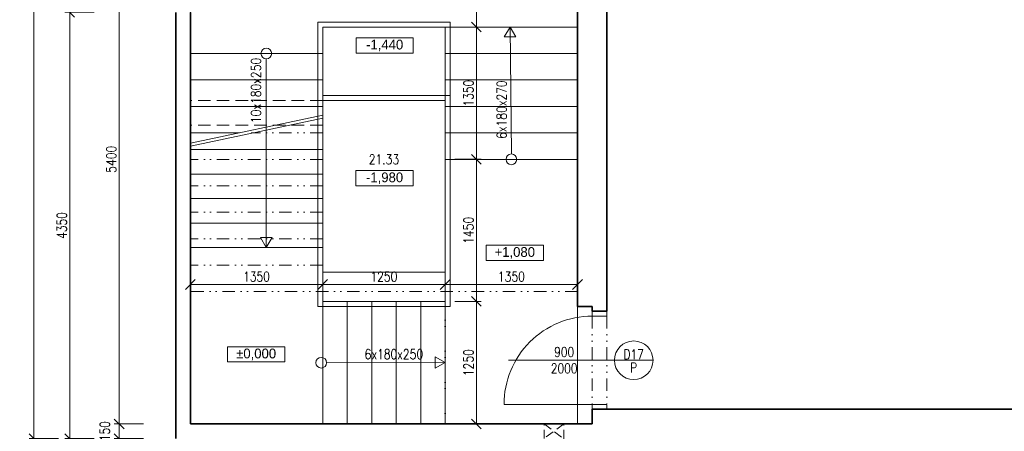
# Model space of a CAD drawing. Header units: millimetres. Extents: x -485339 to 350584, y -1189934 to 0.
# Tile 63 of 178: x -76196 to -66150, y -1088577 to -1084377. Entities that reach past the tile are written whole.
import ezdxf
from ezdxf.enums import TextEntityAlignment as Align

# ---------------------------------------------------------------- set-up
doc = ezdxf.new("R2010")
doc.units = ezdxf.units.MM
doc.header["$LTSCALE"] = 10
for name, pattern in [('DASHED', [19.05, 12.7, -6.35]), ('DĚLICÍ2', [15.875, 6.35, -3.175, 0, -3.175, 0, -3.175]), ('ČÁRKOVANÁ2', [9.525, 6.35, -3.175])]:
    doc.linetypes.add(name, pattern=pattern)
doc.layers.get('Defpoints').update_dxf_attribs({"color": 201})
for name, color, linetype, lineweight in [('1VZT', 150, 'DASHED', 18), ('N_dveře', 10, 'Continuous', 18), ('N_popis_otvory', 10, 'Continuous', 18), ('N_čáry_plné', 10, 'Continuous', 18), ('St__otvory_dveře', 40, 'Continuous', 18), ('St_kóty', 132, 'Continuous', 18), ('St_popis', 250, 'Continuous', 18), ('St_čáry_nad', 250, 'DĚLICÍ2', 18), ('St_čáry_obrys', 5, 'Continuous', 35), ('St_čáry_plné', 250, 'Continuous', 18), ('St_čáry_pod', 250, 'ČÁRKOVANÁ2', 18)]:
    doc.layers.add(name, color=color, linetype=linetype, lineweight=lineweight)
doc.layers.add('St_plocha_místn', color=140, linetype='Continuous', lineweight=18, plot=False)
doc.styles.add('1_50', font='txt', dxfattribs={"height": 100})
doc.styles.get("Standard").update_dxf_attribs({"font": 'simplex.shx', "width": 0.8})
doc.dimstyles.new('stavebníM50 vnitřní', dxfattribs={"dimtxt": 100, "dimasz": 100, "dimexe": 50, "dimexo": 100, "dimgap": 30, "dimtad": 1, "dimdec": 0, "dimtxsty": 'Standard', "dimblk": 'OBLIQUE', "dimcen": 2.5, "dimclrd": 256, "dimclre": 256, "dimclrt": 256, "dimadec": 0, "dimazin": 0, "dimtfac": 1, "dimtdec": 0, "dimtmove": 2, "dimatfit": 2, "dimldrblk": 'OBLIQUE', "dimfxl": 250, "dimfxlon": 1, "dimlwd": -1, "dimlwe": -1, "dimarcsym": 0})

# ---------------------------------------------------------------- blocks, each defined once
blk = doc.blocks.new('G$CCB4D89C1')
at = {"layer": 'St__otvory_dveře', "color": 0, "ltscale": 2}
blk.add_lwpolyline([(450, 0), (450, 900)], dxfattribs=at)
at = {"layer": 'St__otvory_dveře', "linetype": 'DĚLICÍ2', "ltscale": 2}
for points in [[(-450, 0), (450, 0)], [(-450, -150), (450, -150)]]:
    blk.add_lwpolyline(points, dxfattribs=at)
at = {"layer": 'St__otvory_dveře', "ltscale": 2}
for points in [[(500, 0), (450, 0), (450, -150), (500, -150)], [(-450, 0), (-500, 0), (-500, -150), (-450, -150)]]:
    blk.add_lwpolyline(points, close=True, dxfattribs=at)
at = {"layer": 'St__otvory_dveře', "color": 0, "ltscale": 2}
blk.add_arc((450, 0), 900, 90, 180, dxfattribs=at)
blk = doc.blocks.new('_OBLIQUE')
at = {"color": 0, "linetype": 'ByBlock'}
blk.add_line((-0.5, -0.5), (0.5, 0.5), dxfattribs=at)
blk = doc.blocks.new('*D6345')
at = {"layer": 'Defpoints', "color": 0}
for p in [(-74455, -1083102), (-75182, -1088502), (-74455, -1088502)]:
    blk.add_point(p, dxfattribs=at)
at = {"layer": 'St_kóty'}
for p, q in [((-74932, -1083102), (-75232, -1083102)), ((-75182, -1083102), (-75182, -1088502)), ((-74932, -1088502), (-75232, -1088502))]:
    blk.add_line(p, q, dxfattribs=at)
at = {"layer": 'St_kóty', "linetype": 'ByBlock', "xscale": 100, "yscale": 100, "zscale": 100}
for p, rotation in [((-75182, -1083102), 90), ((-75182, -1088502), 270)]:
    blk.add_blockref('_OBLIQUE', p, dxfattribs=dict(at, rotation=rotation))
at = {"layer": 'St_kóty', "insert": (-75262, -1085802), "char_height": 100, "attachment_point": 5, "rotation": 90}
blk.add_mtext('5400', dxfattribs=at)
blk = doc.blocks.new('*D6346')
at = {"layer": 'Defpoints', "color": 0}
for p in [(-74455, -1088502), (-75182, -1088652), (-74605, -1088652)]:
    blk.add_point(p, dxfattribs=at)
at = {"layer": 'St_kóty'}
for p, q in [((-74932, -1088502), (-75232, -1088502)), ((-75182, -1088502), (-75182, -1088652)), ((-74932, -1088652), (-75232, -1088652))]:
    blk.add_line(p, q, dxfattribs=at)
at = {"layer": 'St_kóty', "linetype": 'ByBlock', "xscale": 100, "yscale": 100, "zscale": 100}
for p, rotation in [((-75182, -1088502), 90), ((-75182, -1088652), 270)]:
    blk.add_blockref('_OBLIQUE', p, dxfattribs=dict(at, rotation=rotation))
at = {"layer": 'St_kóty', "insert": (-75327, -1088577), "char_height": 100, "attachment_point": 5, "rotation": 90}
blk.add_mtext('150', dxfattribs=at)
blk = doc.blocks.new('*D6347')
at = {"layer": 'Defpoints', "color": 0}
for p in [(-75686, -1084302), (-74605, -1084302), (-74605, -1088652)]:
    blk.add_point(p, dxfattribs=at)
at = {"layer": 'St_kóty'}
for p, q in [((-75436, -1084302), (-75736, -1084302)), ((-75686, -1088652), (-75686, -1084302)), ((-75436, -1088652), (-75736, -1088652))]:
    blk.add_line(p, q, dxfattribs=at)
at = {"layer": 'St_kóty', "linetype": 'ByBlock', "xscale": 100, "yscale": 100, "zscale": 100}
for p, rotation in [((-75686, -1084302), 90), ((-75686, -1088652), 270)]:
    blk.add_blockref('_OBLIQUE', p, dxfattribs=dict(at, rotation=rotation))
at = {"layer": 'St_kóty', "insert": (-75766, -1086477), "char_height": 100, "attachment_point": 5, "rotation": 90}
blk.add_mtext('4350', dxfattribs=at)
blk = doc.blocks.new('*D6354')
at = {"layer": 'Defpoints', "color": 0}
for p in [(-74605, -1079672), (-76051, -1088652), (-74605, -1088652)]:
    blk.add_point(p, dxfattribs=at)
at = {"layer": 'St_kóty'}
for p, q in [((-75801, -1079672), (-76101, -1079672)), ((-76051, -1079672), (-76051, -1088652)), ((-75801, -1088652), (-76101, -1088652))]:
    blk.add_line(p, q, dxfattribs=at)
at = {"layer": 'St_kóty', "linetype": 'ByBlock', "xscale": 100, "yscale": 100, "zscale": 100}
for p, rotation in [((-76051, -1079672), 90), ((-76051, -1088652), 270)]:
    blk.add_blockref('_OBLIQUE', p, dxfattribs=dict(at, rotation=rotation))
at = {"layer": 'St_kóty', "insert": (-76131, -1084162), "char_height": 100, "attachment_point": 5, "rotation": 90}
blk.add_mtext('8980', dxfattribs=at)
blk = doc.blocks.new('*D6372')
at = {"layer": 'Defpoints', "color": 0}
for p in [(-73105, -1087079), (-73105, -1087252), (-74455, -1088502)]:
    blk.add_point(p, dxfattribs=at)
at = {"layer": 'St_kóty'}
for p, q in [((-74455, -1087329), (-74455, -1087029)), ((-73105, -1087152), (-73105, -1087029)), ((-74455, -1087079), (-73105, -1087079))]:
    blk.add_line(p, q, dxfattribs=at)
at = {"layer": 'St_kóty', "linetype": 'ByBlock', "xscale": 100, "yscale": 100, "zscale": 100, "rotation": 180}
blk.add_blockref('_OBLIQUE', (-74455, -1087079), dxfattribs=at)
at = {"layer": 'St_kóty', "linetype": 'ByBlock', "xscale": 100, "yscale": 100, "zscale": 100}
blk.add_blockref('_OBLIQUE', (-73105, -1087079), dxfattribs=at)
at = {"layer": 'St_kóty', "insert": (-73780, -1086999), "char_height": 100, "attachment_point": 5}
blk.add_mtext('1350', dxfattribs=at)
blk = doc.blocks.new('*D6373')
at = {"layer": 'Defpoints', "color": 0}
for p in [(-71855, -1087079), (-71855, -1087079), (-73105, -1087252)]:
    blk.add_point(p, dxfattribs=at)
at = {"layer": 'St_kóty'}
for p, q in [((-73105, -1087152), (-73105, -1087029)), ((-71855, -1086979), (-71855, -1087029)), ((-73105, -1087079), (-71855, -1087079))]:
    blk.add_line(p, q, dxfattribs=at)
at = {"layer": 'St_kóty', "linetype": 'ByBlock', "xscale": 100, "yscale": 100, "zscale": 100, "rotation": 180}
blk.add_blockref('_OBLIQUE', (-73105, -1087079), dxfattribs=at)
at = {"layer": 'St_kóty', "linetype": 'ByBlock', "xscale": 100, "yscale": 100, "zscale": 100}
blk.add_blockref('_OBLIQUE', (-71855, -1087079), dxfattribs=at)
at = {"layer": 'St_kóty', "insert": (-72480, -1086999), "char_height": 100, "attachment_point": 5}
blk.add_mtext('1250', dxfattribs=at)
blk = doc.blocks.new('*D6374')
at = {"layer": 'Defpoints', "color": 0}
for p in [(-71855, -1087079), (-70505, -1087079), (-70505, -1087079)]:
    blk.add_point(p, dxfattribs=at)
at = {"layer": 'St_kóty'}
for p, q in [((-71855, -1086979), (-71855, -1087029)), ((-70505, -1086979), (-70505, -1087029)), ((-71855, -1087079), (-70505, -1087079))]:
    blk.add_line(p, q, dxfattribs=at)
at = {"layer": 'St_kóty', "linetype": 'ByBlock', "xscale": 100, "yscale": 100, "zscale": 100, "rotation": 180}
blk.add_blockref('_OBLIQUE', (-71855, -1087079), dxfattribs=at)
at = {"layer": 'St_kóty', "linetype": 'ByBlock', "xscale": 100, "yscale": 100, "zscale": 100}
blk.add_blockref('_OBLIQUE', (-70505, -1087079), dxfattribs=at)
at = {"layer": 'St_kóty', "insert": (-71180, -1086999), "char_height": 100, "attachment_point": 5}
blk.add_mtext('1350', dxfattribs=at)
blk = doc.blocks.new('*D6375')
at = {"layer": 'Defpoints', "color": 0}
for p in [(-71855, -1087252), (-71537, -1087252), (-71855, -1088502)]:
    blk.add_point(p, dxfattribs=at)
at = {"layer": 'St_kóty'}
for p, q in [((-71755, -1087252), (-71487, -1087252)), ((-71537, -1088502), (-71537, -1087252)), ((-71755, -1088502), (-71487, -1088502))]:
    blk.add_line(p, q, dxfattribs=at)
at = {"layer": 'St_kóty', "linetype": 'ByBlock', "xscale": 100, "yscale": 100, "zscale": 100}
for p, rotation in [((-71537, -1087252), 90), ((-71537, -1088502), 270)]:
    blk.add_blockref('_OBLIQUE', p, dxfattribs=dict(at, rotation=rotation))
at = {"layer": 'St_kóty', "insert": (-71617, -1087877), "char_height": 100, "attachment_point": 5, "rotation": 90}
blk.add_mtext('1250', dxfattribs=at)
blk = doc.blocks.new('*D6376')
at = {"layer": 'Defpoints', "color": 0}
for p in [(-71855, -1085802), (-71537, -1085802), (-71855, -1087252)]:
    blk.add_point(p, dxfattribs=at)
at = {"layer": 'St_kóty'}
for p, q in [((-71755, -1085802), (-71487, -1085802)), ((-71537, -1087252), (-71537, -1085802)), ((-71755, -1087252), (-71487, -1087252))]:
    blk.add_line(p, q, dxfattribs=at)
at = {"layer": 'St_kóty', "linetype": 'ByBlock', "xscale": 100, "yscale": 100, "zscale": 100}
for p, rotation in [((-71537, -1085802), 90), ((-71537, -1087252), 270)]:
    blk.add_blockref('_OBLIQUE', p, dxfattribs=dict(at, rotation=rotation))
at = {"layer": 'St_kóty', "insert": (-71617, -1086527), "char_height": 100, "attachment_point": 5, "rotation": 90}
blk.add_mtext('1450', dxfattribs=at)
blk = doc.blocks.new('*D6377')
at = {"layer": 'Defpoints', "color": 0}
for p in [(-71855, -1084452), (-71537, -1084452), (-71855, -1085802)]:
    blk.add_point(p, dxfattribs=at)
at = {"layer": 'St_kóty'}
for p, q in [((-71755, -1084452), (-71487, -1084452)), ((-71537, -1085802), (-71537, -1084452)), ((-71755, -1085802), (-71487, -1085802))]:
    blk.add_line(p, q, dxfattribs=at)
at = {"layer": 'St_kóty', "linetype": 'ByBlock', "xscale": 100, "yscale": 100, "zscale": 100}
for p, rotation in [((-71537, -1084452), 90), ((-71537, -1085802), 270)]:
    blk.add_blockref('_OBLIQUE', p, dxfattribs=dict(at, rotation=rotation))
at = {"layer": 'St_kóty', "insert": (-71617, -1085127), "char_height": 100, "attachment_point": 5, "rotation": 90}
blk.add_mtext('1350', dxfattribs=at)
blk = doc.blocks.new('*D6378')
at = {"layer": 'Defpoints', "color": 0}
for p in [(-71880, -1083102), (-71537, -1083102), (-71855, -1084452)]:
    blk.add_point(p, dxfattribs=at)
at = {"layer": 'St_kóty'}
for p, q in [((-71780, -1083102), (-71487, -1083102)), ((-71537, -1084452), (-71537, -1083102)), ((-71755, -1084452), (-71487, -1084452))]:
    blk.add_line(p, q, dxfattribs=at)
at = {"layer": 'St_kóty', "linetype": 'ByBlock', "xscale": 100, "yscale": 100, "zscale": 100}
for p, rotation in [((-71537, -1083102), 90), ((-71537, -1084452), 270)]:
    blk.add_blockref('_OBLIQUE', p, dxfattribs=dict(at, rotation=rotation))
at = {"layer": 'St_kóty', "insert": (-71617, -1083777), "char_height": 100, "attachment_point": 5, "rotation": 90}
blk.add_mtext('1350', dxfattribs=at)

msp = doc.modelspace()

# ---------------------------------------------------------------- linework, layer by layer
at = {"layer": '1VZT', "ltscale": 0.7}
msp.add_lwpolyline([(-70645.3, -1088502.5), (-70845.3, -1088651.2), (-70845.3, -1088502.4), (-70645.3, -1088652.5)], close=True, dxfattribs=at)
at = {"layer": 'N_popis_otvory'}
msp.add_lwpolyline([(-71209.6, -1087852.4), (-70128.3, -1087852.4)], dxfattribs=at)
msp.add_circle((-69931.3, -1087852.4), 197, dxfattribs=at)
at = {"layer": 'N_čáry_plné'}
msp.add_lwpolyline([(-70128.3, -1087852.4), (-69734.3, -1087852.4)], dxfattribs=at)
at = {"layer": 'St_kóty'}
for points in [[(-72764.2, -1084563.2), (-72180.9, -1084563.2), (-72180.9, -1084718.5), (-72764.2, -1084718.5)], [(-72765.2, -1085917.7), (-72181.9, -1085917.7), (-72181.9, -1086073), (-72765.2, -1086073)], [(-71436.8, -1086679.2), (-70853.6, -1086679.2), (-70853.6, -1086834.5), (-71436.8, -1086834.5)], [(-74075.5, -1087714.8), (-73492.2, -1087714.8), (-73492.2, -1087870.1), (-74075.5, -1087870.1)]]:
    msp.add_lwpolyline(points, close=True, dxfattribs=at)
at = {"layer": 'St_plocha_místn'}
msp.add_lwpolyline([(-74454.9, -1088502.4), (-70504.9, -1088502.4), (-70504.9, -1083102.4), (-74454.9, -1083102.4)], close=True, dxfattribs=at)
at = {"layer": 'St_čáry_nad', "ltscale": 2}
for points in [[(-73104.9, -1085532.4), (-73835, -1085532.4)], [(-73104.9, -1085802.4), (-74454.9, -1085802.4)], [(-73104.9, -1086072.4), (-74454.9, -1086072.4)], [(-73104.9, -1086342.4), (-74454.9, -1086342.4)], [(-73104.9, -1086612.4), (-74454.9, -1086612.4)], [(-73104.9, -1086882.4), (-74454.9, -1086882.4)], [(-70504.9, -1087152.4), (-74454.9, -1087152.4)], [(-71854.9, -1087252.4), (-71854.9, -1088502.4)]]:
    msp.add_lwpolyline(points, dxfattribs=at)
at = {"layer": 'St_čáry_obrys', "ltscale": 2}
for points in [[(-70204.9, -1078572.4), (-70204.9, -1087352.4)], [(-70504.9, -1083102.4), (-70504.9, -1087302.4)], [(-74604.9, -1084302.4), (-74604.9, -1088652.4)], [(-74454.9, -1088502.4), (-74454.9, -1084302.4)], [(-70354.9, -1087302.4), (-70504.9, -1087302.4)], [(-70354.9, -1087302.4), (-70354.9, -1087352.4)], [(-70354.9, -1087352.4), (-70204.9, -1087352.4)], [(-70204.9, -1087302.4), (-70204.9, -1087352.4)], [(-70354.9, -1088352.4), (-70354.9, -1088502.4)], [(-60024.9, -1088352.4), (-70354.9, -1088352.4)], [(-70354.9, -1088502.4), (-74454.9, -1088502.4)]]:
    msp.add_lwpolyline(points, dxfattribs=at)
at = {"layer": 'St_čáry_plné', "ltscale": 2}
for points in [[(-73154.9, -1084402.4), (-73154.9, -1087302.4)], [(-71804.9, -1084402.4), (-73154.9, -1084402.4)], [(-73104.9, -1084452.4), (-73104.9, -1087252.4)], [(-70504.9, -1084452.4), (-73104.9, -1084452.4)], [(-71854.9, -1084452.4), (-71854.9, -1088502.4)], [(-71804.9, -1084402.4), (-71804.9, -1087302.4)], [(-71179.9, -1085747.8), (-71193.4, -1084452.4)], [(-73104.9, -1084722.4), (-74454.9, -1084722.4)], [(-70504.9, -1084722.4), (-71854.9, -1084722.4)], [(-73679.9, -1084776.9), (-73679.9, -1086702.4)], [(-73104.9, -1084992.4), (-74454.9, -1084992.4)], [(-70504.9, -1084992.4), (-71854.9, -1084992.4)], [(-71804.9, -1085152.4), (-73104.9, -1085152.4)], [(-71854.9, -1085202.4), (-73104.9, -1085202.4)], [(-73104.9, -1085262.4), (-74454.9, -1085262.4)], [(-73104.9, -1085352.4), (-74454.9, -1085637.1)], [(-70504.9, -1085262.4), (-71854.9, -1085262.4)], [(-73104.9, -1085383), (-74454.9, -1085667.8)], [(-73958.3, -1085532.4), (-74454.9, -1085532.4)], [(-70504.9, -1085532.4), (-71854.9, -1085532.4)], [(-73104.9, -1085702.4), (-74454.9, -1085702.4)], [(-73104.9, -1085702.4), (-74454.9, -1085702.4)], [(-70504.9, -1085802.4), (-71854.9, -1085802.4)], [(-73104.9, -1085952.4), (-74454.9, -1085952.4)], [(-73104.9, -1086202.4), (-74454.9, -1086202.4)], [(-73104.9, -1086452.4), (-74454.9, -1086452.4)], [(-73104.9, -1086702.4), (-74454.9, -1086702.4)], [(-71854.9, -1086952.4), (-73104.9, -1086952.4)], [(-71854.9, -1087252.4), (-73104.9, -1087252.4)], [(-73104.9, -1087252.4), (-73104.9, -1088502.4)], [(-72854.9, -1087252.4), (-72854.9, -1088502.4)], [(-72604.9, -1087252.4), (-72604.9, -1088502.4)], [(-72354.9, -1087252.4), (-72354.9, -1088502.4)], [(-72104.9, -1087252.4), (-72104.9, -1088502.4)], [(-71804.9, -1087302.4), (-73154.9, -1087302.4)], [(-73065, -1087877.4), (-71854.9, -1087874.5)]]:
    msp.add_lwpolyline(points, dxfattribs=at)
for points in [[(-71193.4, -1084452.4), (-71252, -1084553.8), (-71134.9, -1084553.8)], [(-73679.9, -1086702.4), (-73738.5, -1086600.9), (-73621.3, -1086600.9)], [(-71854.9, -1087874.5), (-71956.3, -1087933), (-71956.3, -1087815.9)]]:
    msp.add_lwpolyline(points, close=True, dxfattribs=at)
for centre in [(-73679.9, -1084722.4), (-71179.9, -1085802.4), (-73119.6, -1087877.4)]:
    msp.add_circle(centre, 54.6, dxfattribs=at)
at = {"layer": 'St_čáry_pod', "ltscale": 2}
for points in [[(-73104.9, -1085202.4), (-74454.9, -1085202.4)], [(-73104.9, -1085452.4), (-74454.9, -1085452.4)]]:
    msp.add_lwpolyline(points, dxfattribs=at)

# ---------------------------------------------------------------- block references
at = {"layer": 'N_dveře', "ltscale": 2, "xscale": -1, "rotation": 89.99999999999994}
msp.add_blockref('G$CCB4D89C1', (-70354.9, -1087852.4), dxfattribs=at)

# ---------------------------------------------------------------- texts
at = {"layer": 'N_popis_otvory', "width": 0.8}
for s, p in [('D17', (-69931.3, -1087792.5)), ('P', (-69931.3, -1087928.1))]:
    msp.add_text(s, height=100, dxfattribs=at).set_placement(p, align=Align.MIDDLE_CENTER)
at = {"layer": 'N_popis_otvory', "insert": (-70641.2, -1087852.4), "char_height": 100, "width": 1342.526, "attachment_point": 5}
msp.add_mtext('900\\P2000', dxfattribs=at)
at = {"layer": 'St_kóty', "char_height": 100, "attachment_point": 5, "style": '1_50'}
for s, insert in [('-1,440', (-72472.6, -1084640.8)), ('-1,980', (-72473.6, -1085995.4)), ('+1,080', (-71145.2, -1086756.9)), ('%%p0,000', (-73783.9, -1087792.5))]:
    msp.add_mtext_dynamic_manual_height_columns(s, width=890.536, gutter_width=500, heights=[0], dxfattribs=dict(at, insert=insert))
at = {"layer": 'St_plocha_místn', "width": 0.8}
msp.add_text('21.33', height=100, dxfattribs=at).set_placement((-72479.9, -1085802.4), align=Align.MIDDLE_CENTER)
at = {"layer": 'St_popis', "ltscale": 2, "width": 0.8}
for s, p in [('10x180x250', (-73735, -1085432.3)), ('6x180x270', (-71229.3, -1085593.2))]:
    msp.add_text(s, height=100, rotation=90, dxfattribs=at).set_placement(p)
msp.add_text('6x180x250', height=100, dxfattribs=at).set_placement((-72677, -1087840.8))

# ---------------------------------------------------------------- dimensions: what is measured, and where the dimension line sits
at = {"layer": 'St_kóty'}
for base, p1, p2, picture, middle in [((-76050.7, -1088652.4), (-74604.9, -1079672.4), (-74604.9, -1088652.4), '*D6354', (-76130.7, -1084162.4)), ((-75182.4, -1088502.4), (-74454.9, -1083102.4), (-74454.9, -1088502.4), '*D6345', (-75262.4, -1085802.4)), ((-71536.9, -1083102.4), (-71854.9, -1084452.4), (-71879.9, -1083102.4), '*D6378', (-71616.9, -1083777.4)), ((-75686.2, -1084302.4), (-74604.9, -1088652.4), (-74604.9, -1084302.4), '*D6347', (-75766.2, -1086477.4)), ((-71536.9, -1084452.4), (-71854.9, -1085802.4), (-71854.9, -1084452.4), '*D6377', (-71616.9, -1085127.4)), ((-71536.9, -1085802.4), (-71854.9, -1087252.4), (-71854.9, -1085802.4), '*D6376', (-71616.9, -1086527.4)), ((-71536.9, -1087252.4), (-71854.9, -1088502.4), (-71854.9, -1087252.4), '*D6375', (-71616.9, -1087877.4)), ((-75182.4, -1088652.4), (-74454.9, -1088502.4), (-74604.9, -1088652.4), '*D6346', (-75327.4, -1088577.4))]:
    dim = msp.add_linear_dim(base=base, p1=p1, p2=p2, angle=90, dimstyle='stavebníM50 vnitřní', dxfattribs=at)
    dim.commit()
    dim.dimension.update_dxf_attribs({"geometry": picture, "text_midpoint": middle})
for base, p1, p2, picture, middle in [((-73104.9, -1087078.8), (-74454.9, -1088502.4), (-73104.9, -1087252.4), '*D6372', (-73779.9, -1086998.8)), ((-71854.9, -1087078.8), (-73104.9, -1087252.4), (-71854.9, -1087078.8), '*D6373', (-72479.9, -1086998.8)), ((-70504.9, -1087078.8), (-71854.9, -1087078.8), (-70504.9, -1087078.8), '*D6374', (-71179.9, -1086998.8))]:
    dim = msp.add_linear_dim(base=base, p1=p1, p2=p2, dimstyle='stavebníM50 vnitřní', dxfattribs=at)
    dim.commit()
    dim.dimension.update_dxf_attribs({"geometry": picture, "text_midpoint": middle})

doc.saveas('drawing.dxf')
